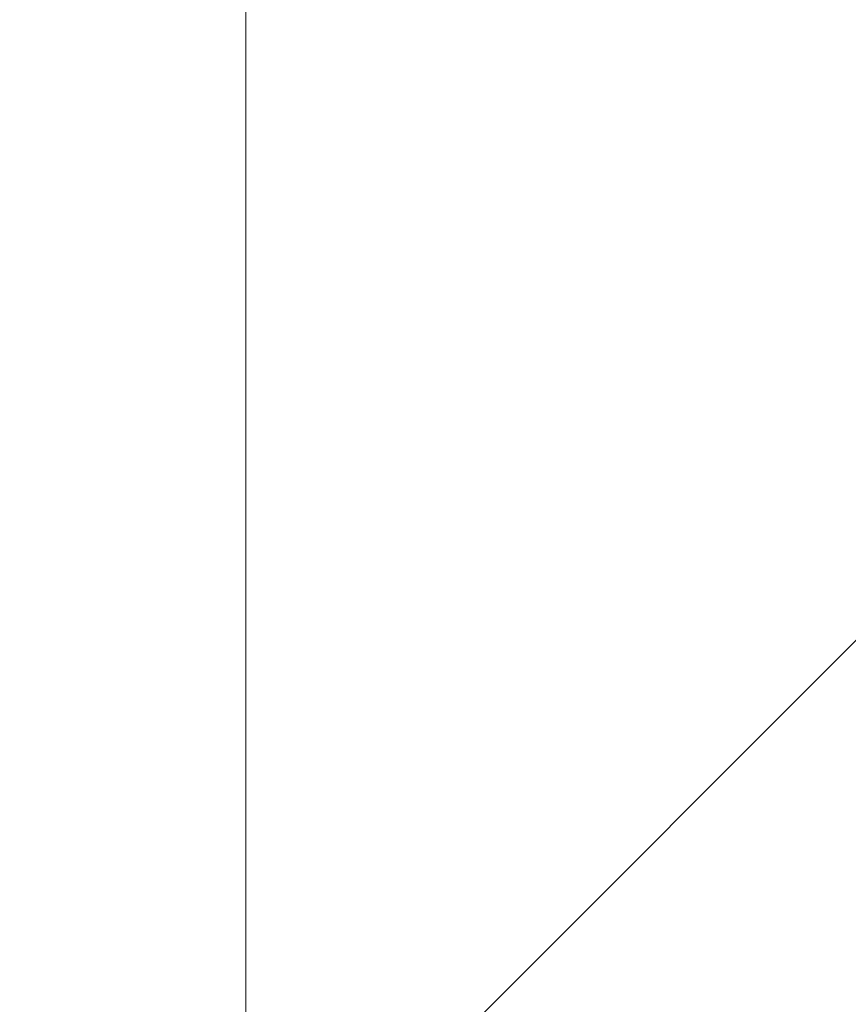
# Model space of a CAD drawing. Extents: x -420 to 300, y 62 to 1162.
# Tile 89 of 130: x 169.224 to 169.969, y 720.795 to 721.679. Entities that reach past the tile are written whole.
import ezdxf
from ezdxf.lldxf.tags import DXFTag

# ---------------------------------------------------------------- set-up
doc = ezdxf.new("R2010")
doc.units = 0
doc.layers.get('0').update_dxf_attribs({"lineweight": 35})
doc.layers.add('E_Detail_Beschriftung', color=7, linetype='Continuous', lineweight=13, true_color=0x009900)
doc.layers.add('E_Detail_Wandschraffur', color=7, linetype='Continuous', lineweight=5, true_color=0xc0c0c0)
doc.layers.add('E_Detail_Linie_Text_Bem', color=7, linetype='Continuous', lineweight=13)
doc.styles.get("Standard").update_dxf_attribs({"font": 'ARIALN.TTF'})
tags = doc.linetypes.add('fein_strichliert', pattern=[4, 1, -2, 1]).pattern_tags.tags
tags[8:9] = [DXFTag(74, 4), DXFTag(75, 0), DXFTag(340, '0'), DXFTag(46, 0.0), DXFTag(50, 0.0), DXFTag(44, 0.0), DXFTag(45, 0.0)]
tags[6:7] = [DXFTag(74, 4), DXFTag(75, 0), DXFTag(340, '0'), DXFTag(46, 0.0), DXFTag(50, 0.0), DXFTag(44, 0.0), DXFTag(45, 0.0)]
tags[4:5] = [DXFTag(74, 4), DXFTag(75, 0), DXFTag(340, '0'), DXFTag(46, 0.0), DXFTag(50, 0.0), DXFTag(44, 0.0), DXFTag(45, 0.0)]

# ---------------------------------------------------------------- blocks, each defined once
blk = doc.blocks.new('Referenz-A06G9FCZ8I')
at = {"layer": 'E_Detail_Linie_Text_Bem', "linetype": 'Continuous', "ltscale": 0.13}
blk.add_line((169.42738, 711.2049), (169.42738, 723.0049), dxfattribs=at)
at = {"layer": 'E_Detail_Wandschraffur', "linetype": 'fein_strichliert', "ltscale": 0.13}
blk.add_line((169.42738, 720.57318), (170.52054, 721.66635), dxfattribs=at)
at = {"layer": 'E_Detail_Beschriftung', "linetype": 'Continuous', "ltscale": 0.13, "insert": (163.4987, 721.51366), "char_height": 1.4, "attachment_point": 1}
blk.add_mtext('{\\fArial Narrow;Endtülle}', dxfattribs=at)

msp = doc.modelspace()

# ---------------------------------------------------------------- block references
at = {"color": 8, "lineweight": 25, "ltscale": 0.25, "true_color": 0x808080}
msp.add_blockref('Referenz-A06G9FCZ8I', (0, 0), dxfattribs=at)

doc.saveas('drawing.dxf')
